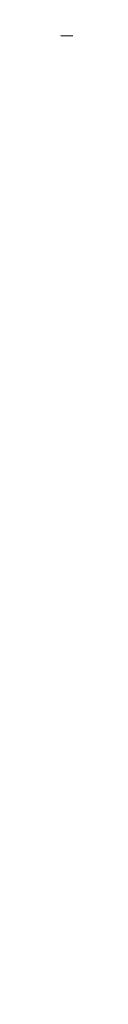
# Model space of a CAD drawing. Header units: millimetres. Extents: x 269 to 445, y 52 to 491.
# Tile 51 of 88: x 356.8787 to 356.8961, y 101.496 to 108.1049. Entities that reach past the tile are written whole.
import ezdxf

# ---------------------------------------------------------------- set-up
doc = ezdxf.new("R2010")
doc.units = ezdxf.units.MM
doc.header["$LTSCALE"] = 47.498
doc.layers.get('0').update_dxf_attribs({"linetype": 'CONTINUOUS'})
doc.layers.add('KONSTR_EL', color=7, linetype='CONTINUOUS')

msp = doc.modelspace()

# ---------------------------------------------------------------- linework, layer by layer
at = {"color": 7, "linetype": 'CONTINUOUS'}
msp.add_arc((356.8653, 90.996), 60, 5.73917, 174.26083, dxfattribs=at)
at = {"layer": 'KONSTR_EL', "color": 4, "linetype": 'CONTINUOUS'}
for radius in [34, 27.2, 20.4]:
    msp.add_circle((356.8653, 90.996), radius, dxfattribs=at)
msp.add_arc((356.8653, 90.996), 17, 180, 90, dxfattribs=at)

doc.saveas('drawing.dxf')
